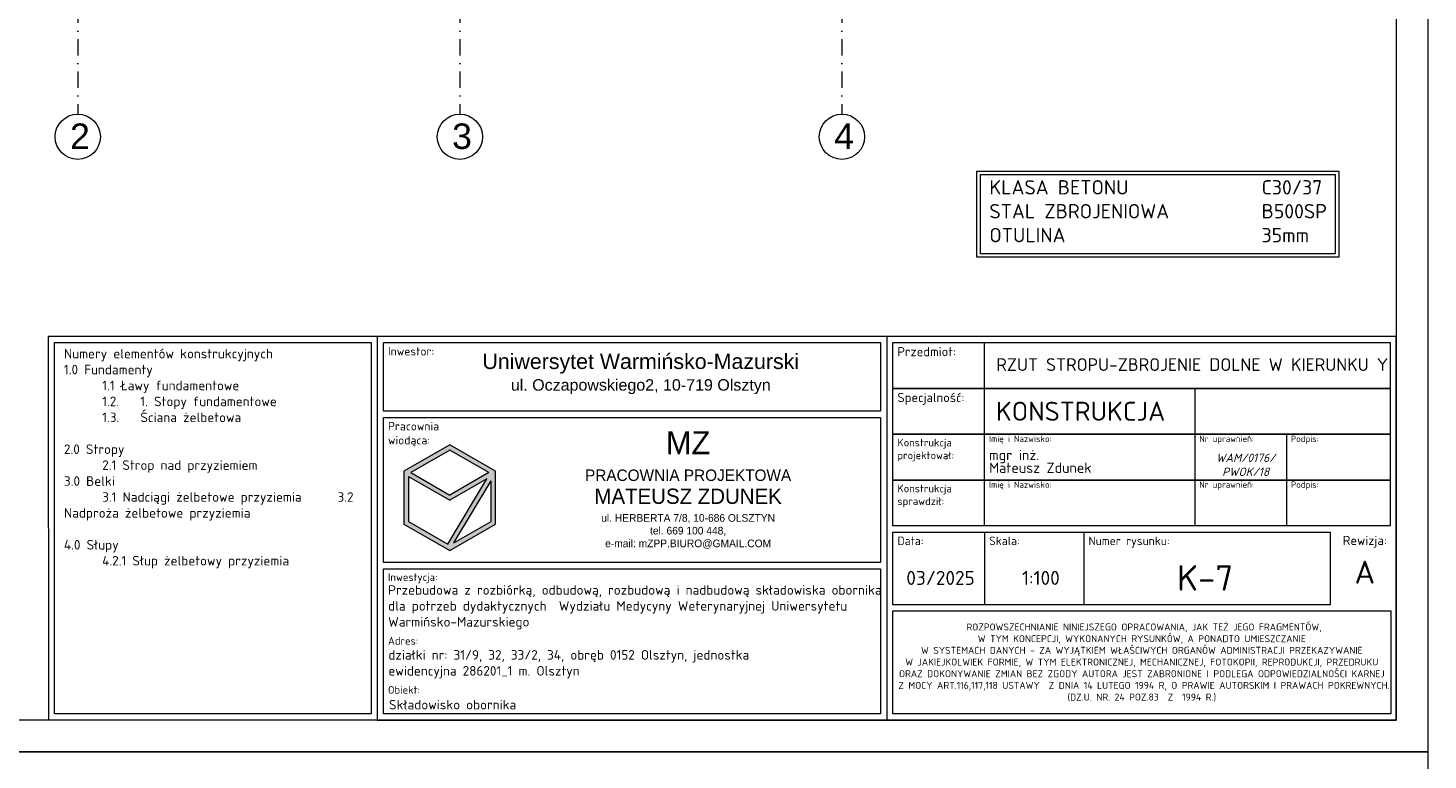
# Model space of a CAD drawing. Header units: millimetres. Extents: x -81893328 to 44149, y -26843406 to 95443303.
# Tile 57 of 100: x 28513 to 30712, y -218 to 931. Entities that reach past the tile are written whole.
import ezdxf

# ---------------------------------------------------------------- set-up
doc = ezdxf.new("R2010")
doc.units = ezdxf.units.MM
doc.linetypes.add('DASHDOTX2', pattern=[50.8, 25.4, -12.7, 0, -12.7])
for name, color, linetype, lineweight in [('A- osie', 2, 'DASHDOTX2', 5), ('aRMZ - opisy', 7, 'Continuous', 5), ('aRMZ - osie', 2, 'DASHDOTX2', 5), ('aRMZ - tabelka i ramka', 63, 'Continuous', 13)]:
    doc.layers.add(name, color=color, linetype=linetype, lineweight=lineweight)
doc.styles.add('1-100 RM', font='isocpeur.ttf', dxfattribs={"height": 20})
doc.styles.add('1-100 RM wymiar', font='isocpeur.ttf', dxfattribs={"height": 15})
doc.styles.add('4', font='arial.ttf', dxfattribs={"height": 15})
doc.styles.get("Standard").update_dxf_attribs({"font": 'arial.ttf'})

# ---------------------------------------------------------------- blocks, each defined once
blk = doc.blocks.new('Numery elementów konstrukcyjnych')
at = {"layer": 'aRMZ - tabelka i ramka'}
blk.add_line((-9.6, -9.6), (-9.6, -592.8), dxfattribs=at)
blk.add_lwpolyline([(0, 0), (-516.6, 0), (-516.5, -602.9)], dxfattribs=at)
blk.add_lwpolyline([(-9.6, -592.8), (-507, -592.8), (-507, -9.6), (-9.6, -9.6)], close=True, dxfattribs=at)
at = {"layer": 'aRMZ - opisy', "insert": (-492, -19.6), "char_height": 15, "attachment_point": 1, "style": '1-100 RM'}
blk.add_mtext_dynamic_manual_height_columns('Numery elementów konstrukcyjnych\\P1.0 Fundamenty\\P^I1.1 Ławy fundamentowe\\P\\pxi-2,l6,t4;1.2.^I1. Stopy fundamentowe\\P1.3.^IŚciana żelbetowa\\P\\pi0,l0,t0;\\P2.0 Stropy\\P^I2.1 Strop nad przyziemiem^I\\P3.0 Belki\\P^I3.1 Nadciągi żelbetowe przyziemia ^I^I3.2 Nadproża żelbetowe przyziemia\\P^I^I\\P4.0 Słupy \\P^I4.2.1 Słup żelbetowy przyziemia', width=465.727, gutter_width=34.3, heights=[562.1], dxfattribs=at)

msp = doc.modelspace()

# ---------------------------------------------------------------- hatches: boundary and pattern name
at = {"layer": 'aRMZ - tabelka i ramka', "linetype": 'Continuous', "ltscale": 0.4}
h = msp.add_hatch(dxfattribs=at)
h.set_pattern_fill('DOTS', color=256, scale=0.6)
h.set_pattern_definition([(0, (30748.802596, 562.352765), (0.01875, 0.0375), [0, -0.0375])])
h.paths.add_polyline_path([(29247.6291, 235.5636), (29175.6291, 277.1328), (29103.6291, 235.5636), (29103.6291, 152.4251), (29175.6291, 110.8559), (29247.6291, 152.4251)])
h.paths.add_polyline_path([(29234.0094, 223.5433), (29172.511, 120.97), (29110.8291, 156.582), (29110.8291, 227.2497), (29175.6291, 189.8374)], flags=16)
h.paths.add_polyline_path([(29175.6291, 198.1513), (29114.4291, 233.4851), (29175.6291, 268.8189), (29236.8291, 233.4851)], flags=16)
h.paths.add_polyline_path([(29240.4291, 220.2488), (29240.4291, 156.582), (29182.0487, 122.8761)], flags=16)

# ---------------------------------------------------------------- linework, layer by layer
at = {"layer": 'A- osie', "linetype": 'Continuous'}
for centre in [(28591.439, 760.5261), (29191.439, 760.5261), (29791.439, 760.5261)]:
    msp.add_circle(centre, 35.5167, dxfattribs=at)
at = {"layer": 'aRMZ - opisy'}
for points in [[(30003.4283, 706.741), (30571.5533, 706.741), (30571.5533, 571.366), (30003.4283, 571.366)], [(30009.0533, 701.116), (30565.9283, 701.116), (30565.9283, 576.991), (30009.0533, 576.991)]]:
    msp.add_lwpolyline(points, close=True, dxfattribs=at)
at = {"layer": 'aRMZ - osie'}
for p, q in [((28591.439, 2338.9479), (28591.439, 796.0428)), ((29191.439, 2338.9479), (29191.439, 796.0428)), ((29791.439, 2338.9479), (29791.439, 796.0428))]:
    msp.add_line(p, q, dxfattribs=at)
at = {"layer": 'aRMZ - tabelka i ramka', "linetype": 'Continuous', "ltscale": 0.4}
for p, q in [((29861.7575, 447.2224), (29861.7575, -155.1776)), ((30015.3575, 365.6224), (30015.3575, 437.6224)), ((30015.3575, 293.6224), (30015.3575, 365.6224)), ((30345.3575, 365.6224), (30345.3575, 293.6224)), ((30015.3575, 221.6224), (30015.3575, 293.6224)), ((30345.3575, 293.6224), (30345.3575, 221.6224)), ((30489.3575, 293.6224), (30489.3575, 221.6224)), ((29175.6291, 277.1328), (29103.6291, 235.5636)), ((29175.6291, 268.8189), (29114.4291, 233.4851)), ((29247.6291, 235.5636), (29175.6291, 277.1328)), ((29236.8291, 233.4851), (29175.6291, 268.8189)), ((29103.6291, 235.5636), (29103.6291, 152.4251)), ((29110.8291, 227.2497), (29175.6291, 189.8374)), ((29110.8291, 227.2497), (29110.8291, 156.582)), ((29114.4291, 233.4851), (29175.6291, 198.1513)), ((29172.511, 120.97), (29234.0094, 223.5433)), ((29236.8291, 233.4851), (29175.6291, 198.1513)), ((29234.0094, 223.5433), (29175.6291, 189.8374)), ((29182.0487, 122.8761), (29240.4291, 220.2488)), ((29240.4291, 156.582), (29240.4291, 220.2488)), ((29247.6291, 152.4251), (29247.6291, 235.5636)), ((30015.3575, 149.6224), (30015.3575, 221.6224)), ((30345.3575, 221.6224), (30345.3575, 149.6224)), ((30489.3575, 221.6224), (30489.3575, 149.6224)), ((29110.8291, 156.582), (29172.511, 120.97)), ((29182.0487, 122.8761), (29240.4291, 156.582)), ((29103.6291, 152.4251), (29175.6291, 110.8559)), ((29175.6291, 110.8559), (29247.6291, 152.4251)), ((30015.3575, 140.0224), (30015.3575, 26.0224)), ((30171.3575, 140.0224), (30171.3575, 26.0224))]:
    msp.add_line(p, q, dxfattribs=at)
at = {"layer": 'aRMZ - tabelka i ramka', "color": 7, "true_color": 0xffffff}
for points in [[(26511.7575, 2764.8224), (30711.7575, 2764.8224), (30711.7575, -205.1776), (26511.7575, -205.1776)], [(26511.7575, -205.1776), (30711.7575, -205.1776), (30711.7575, -3175.1776), (26511.7575, -3175.1776)]]:
    msp.add_lwpolyline(points, close=True, dxfattribs=at)
at = {"layer": 'aRMZ - tabelka i ramka'}
msp.add_lwpolyline([(26961.7575, 2714.8224), (30661.7575, 2714.8224), (30661.7575, -155.1776), (26961.7575, -155.1776)], close=True, dxfattribs=at)
at = {"layer": 'aRMZ - tabelka i ramka', "linetype": 'Continuous', "ltscale": 0.4}
for points in [[(30661.7575, -155.1776), (30661.7575, 447.2224), (29061.7575, 447.2224), (29061.7575, -155.1776)], [(29071.3575, 437.6224), (29852.1575, 437.6224), (29852.1575, 329.6224), (29071.3575, 329.6224)], [(29871.3575, 437.6224), (30652.1575, 437.6224), (30652.1575, 365.6224), (29871.3575, 365.6224)], [(29871.3575, 365.6224), (30652.1575, 365.6224), (30652.1575, 293.6224), (29871.3575, 293.6224)], [(29071.3575, 320.0224), (29852.1575, 320.0224), (29852.1575, 92.0224), (29071.3575, 92.0224)], [(29871.3575, 293.6224), (30652.1575, 293.6224), (30652.1575, 221.6224), (29871.3575, 221.6224)], [(29871.3575, 221.6224), (30652.1575, 221.6224), (30652.1575, 149.6224), (29871.3575, 149.6224)], [(29871.3575, 140.0224), (30558.3575, 140.0224), (30558.3575, 26.0224), (29871.3575, 26.0224)], [(29071.3575, 82.4224), (29852.1575, 82.4224), (29852.1575, -145.5776), (29071.3575, -145.5776)], [(29871.3575, 16.4224), (30653.3575, 16.4224), (30653.3575, -145.5776), (29871.3575, -145.5776)]]:
    msp.add_lwpolyline(points, close=True, dxfattribs=at)

# ---------------------------------------------------------------- block references
msp.add_blockref('Numery elementów konstrukcyjnych', (29061.7571, 447.219), dxfattribs=at)

# ---------------------------------------------------------------- texts
at = {"layer": 'A- osie', "linetype": 'Continuous', "char_height": 40, "width": 38.590363, "attachment_point": 1}
for s, insert in [('2', (28579.3336, 781.4412)), ('3', (29179.3336, 781.4412)), ('4', (29779.3336, 781.4412))]:
    msp.add_mtext(s, dxfattribs=dict(at, insert=insert))
at = {"layer": 'aRMZ - opisy', "insert": (30000.487, 692.4497), "char_height": 22.5, "attachment_point": 1, "style": '1-100 RM'}
msp.add_mtext_dynamic_manual_height_columns('\\A1;\\pxi-3,l4,t4;KLASA BETONU^I^I^IC30/37\\PSTAL ZBROJENIOWA^I^IB500SP\\POTULINA^I^I^I^I35mm', width=813.921833, gutter_width=18.75, heights=[193.945], dxfattribs=at)
at = {"layer": 'aRMZ - tabelka i ramka', "linetype": 'Continuous', "ltscale": 0.4}
for s, width, gutter_width, heights, insert, char_height, attachment_point, style in [('Inwestor:', 45.265876, 100, [0], (29078.5575, 430.4224), 13.2, 1, '1-100 RM'), ('Przedmiot:', 45.265876, 100, [0], (29878.5575, 430.4224), 14.4, 1, '1-100 RM'), ('RZUT STROPU-ZBROJENIE DOLNE W KIERUNKU Y', 818.291163, 1, [0], (30033.8714, 402.9273), 20, 4, '1-100 RM wymiar'), ('Specjalność:', 45.265876, 100, [0], (29878.5575, 358.4224), 14.4, 1, '1-100 RM'), ('Pracownia wiodąca:', 145.871571, 100, [0], (29078.5575, 312.8224), 13.2, 1, '1-100 RM'), ('Konstrukcja projektował:', 45.265876, 100, [0], (29878.5575, 286.4224), 12, 1, '1-100 RM'), ('Imię i Nazwisko:', 192.891447, 100, [0], (30022.5575, 291.4224), 10, 1, '1-100 RM'), ('Nr uprawnień:', 130.148491, 100, [0], (30352.5575, 291.4224), 10, 1, '1-100 RM'), ('Podpis:', 130.148491, 100, [0], (30496.5575, 291.4224), 10, 1, '1-100 RM'), ('\\pxsm0.75,;mgr inż.\\PMateusz Zdunek', 304.695567, 100, [0], (30022.5575, 250.9224), 16, 4, '1-100 RM'), ('{\\fISOCPEUR|b0|i1|c238|p34;WAM/0176/\\PPWOK/18}', 148.535415, 100, [0], (30425.4925, 245.6224), 13.2, 5, '1-100 RM'), ('Imię i Nazwisko:', 198.212517, 100, [0], (30022.5575, 219.4224), 10, 1, '1-100 RM'), ('Nr uprawnień:', 130.148491, 100, [0], (30352.5575, 219.4224), 10, 1, '1-100 RM'), ('Podpis:', 130.148491, 100, [0], (30496.5575, 219.4224), 10, 1, '1-100 RM'), ('Konstrukcja sprawdził:', 45.265876, 100, [0], (29878.5575, 214.4224), 12, 1, '1-100 RM'), ('Data:', 45.265876, 100, [0], (29878.5575, 132.8224), 13.2, 1, '1-100 RM'), ('Skala:', 45.265876, 100, [0], (30022.5575, 132.8224), 13.2, 1, '1-100 RM'), ('Numer rysunku:', 126.90554, 100, [0], (30178.5575, 132.8224), 13.2, 1, '1-100 RM'), ('Rewizja:', 45.265876, 100, [0], (30612.5575, 134.0224), 14.4, 2, '1-100 RM'), ('K-7', 122.002562, 100, [22], (30361.7425, 68.0224), 40, 5, '1-100 RM'), ('A', 45.265876, 100, [0], (30612.5575, 77.0224), 36, 5, '1-100 RM'), ('Inwestycja:', 145.871571, 100, [0], (29078.5575, 75.2224), 12, 1, '1-100 RM'), ('03/2025', 122.002562, 100, [22], (29946.3001, 68.0224), 22, 5, '1-100 RM'), ('1:100', 122.002562, 100, [22], (30103.8645, 68.0224), 22, 5, '1-100 RM'), ('Adres:', 145.871571, 100, [0], (29078.5575, -24.7726), 12, 1, '1-100 RM'), ('Obiekt:', 145.871571, 100, [0], (29078.5575, -101.7776), 12, 1, '1-100 RM')]:
    msp.add_mtext_dynamic_manual_height_columns(s, width=width, gutter_width=gutter_width, heights=heights, dxfattribs=dict(at, insert=insert, char_height=char_height, attachment_point=attachment_point, style=style))
for s, insert, char_height, width, attachment_point, style in [('{\\fArial|b0|i0|c238|p34;Uniwersytet Warmińsko-Mazurski\\P\\H0.75x;ul. Oczapowskiego2, 10-719 Olsztyn}', (29475.551, 388.2945), 24, 689.419863, 5, '1-100 RM'), ('KONSTRUKCJA', (30033.3575, 329.6224), 30, 312, 4, '1-100 RM wymiar'), ('\\pxqc;{\\fBankGothic Lt BT|b0|i0|c238|p34;\\H2x;MZ\\H0.83334x;\\P\\fBankGothic Lt BT|b0|i0|c0|p34;\\H0.6x;PRACOWNIA PROJEKTOWA \\P\\fBankGothic Lt BT|b0|i0|c238|p34;\\H1.3333x;MATEUSZ ZDUNEK\\fBankGothic Lt BT|b0|i0|c0|p34;\\P\\H0.5x;ul. \\fBankGothic Lt BT|b0|i0|c238|p34;HERBERTA 7/8\\fBankGothic Lt BT|b0|i0|c0|p34;, 10-6\\fBankGothic Lt BT|b0|i0|c238|p34;86 \\fBankGothic Lt BT|b0|i0|c0|p34;OLSZTYN\\Ptel. \\fBankGothic Lt BT|b0|i0|c238|p34;669 100 448\\fBankGothic Lt BT|b0|i0|c0|p34;,\\fBankGothic Lt BT|b0|i0|c238|p34;\\P\\fBankGothic Lt BT|b0|i0|c0|p34;e-mail: \\fBankGothic Lt BT|b0|i0|c238|p34;mZPP.BIURO\\fBankGothic Lt BT|b0|i0|c0|p34;@\\fBankGothic Lt BT|b0|i0|c238|p34;GMAIL\\fBankGothic Lt BT|b0|i0|c0|p34;.\\fBankGothic Lt BT|b0|i0|c238|p34;COM}', (29549.8933, 206.0224), 18, 628.637097, 5, '4'), ('Przebudowa z rozbiórką, odbudową, rozbudową i nadbudową składowiska obornika dla potrzeb dydaktycznych  Wydziału Medycyny Weterynaryjnej Uniwersytetu \\PWarmińsko-Mazurskiego', (29078.8062, 56.6169), 15, 773.351316, 1, '1-100 RM'), (' ROZPOWSZECHNIANIE NINIEJSZEGO OPRACOWANIA, JAK TEŻ JEGO FRAGMENTÓW, \\PW TYM KONCEPCJI, WYKONANYCH RYSUNKÓW, A PONADTO UMIESZCZANIE \\PW SYSTEMACH DANYCH - ZA WYJĄTKIEM WŁAŚCIWYCH ORGANÓW ADMINISTRACJI PRZEKAZYWANIE W\\~JAKIEJKOLWIEK FORMIE, W TYM ELEKTRONICZNEJ, MECHANICZNEJ, FOTOKOPII, REPRODUKCJI, PRZEDRUKU ORAZ DOKONYWANIE ZMIAN BEZ ZGODY AUTORA JEST ZABRONIONE I PODLEGA ODPOWIEDZIALNOŚCI KARNEJ\\P Z MOCY ART.116,117,118 USTAWY  Z DNIA 14 LUTEGO 1994 R, O PRAWIE AUTORSKIM I PRAWACH POKREWNYCH. (DZ.U. NR. 24 POZ.83  Z  1994 R.)', (30262.3575, -64.5776), 11, 782, 5, '1-100 RM wymiar'), ('działki nr: 31/9, 32, 33/2, 34, obręb 0152 Olsztyn, jednostka ewidencyjna 286201_1 m. Olsztyn', (29079.1205, -45.3026), 15, 659.255732, 1, '1-100 RM'), ('Składowisko obornika', (29080.1684, -123.4776), 15, 670.031299, 1, '1-100 RM')]:
    msp.add_mtext(s, dxfattribs=dict(at, insert=insert, char_height=char_height, width=width, attachment_point=attachment_point, style=style))

doc.saveas('drawing.dxf')
